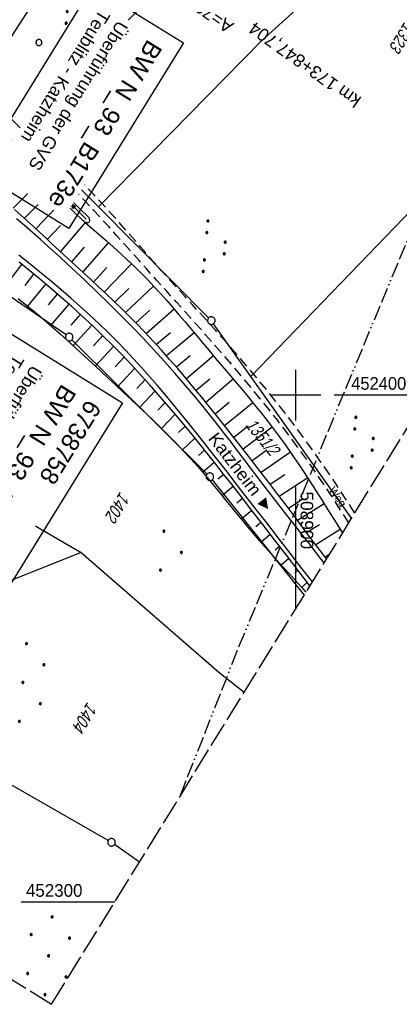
# Model space of a CAD drawing. Extents: x 508608 to 509338, y 452280 to 453218.
# Tile 8 of 29: x 508845 to 508921, y 452280 to 452474. Entities that reach past the tile are written whole.
import ezdxf
from ezdxf.enums import TextEntityAlignment as Align

# ---------------------------------------------------------------- set-up
doc = ezdxf.new("R2010")
doc.units = 0
doc.header["$LTSCALE"] = 10
doc.header["$MEASUREMENT"] = 0
for name, pattern in [('ACAD_ISO13W100', [36, 12, -3, 12, -3, 0, -3, 0, -3]), ('AUSGEZOGEN', [0]), ('LT00', [0]), ('LT11', [0.3, 0.2, -0.1]), ('LT14', [0.6, 0.5, -0.1])]:
    doc.linetypes.add(name, pattern=pattern)
doc.layers.get('0').update_dxf_attribs({"linetype": 'LT00'})
for name, color, linetype in [('--EK_BW_TEXT_B', 20, 'LT00'), ('--EK_FBR', 250, 'LT00'), ('--EL_DFK_AB_L', 21, 'LT00'), ('-EL-93-1', 250, 'LT00'), ('BW_TEXT_B', 20, 'AUSGEZOGEN'), ('DFK_AB_L', 21, 'LT00'), ('DFK_FLUR_NR', 250, 'LT00'), ('DFK_GZPKT', 250, 'LT00'), ('DFK_KATASTER', 250, 'LT00'), ('DFK_NUTZUNG', 250, 'LT00'), ('DFK_VERMPKT', 252, 'LT00'), ('FELDWEG_TEXT', 250, 'Continuous'), ('GASLTG', 250, 'ACAD_ISO13W100'), ('ORTSRICHTUNG', 7, 'Continuous'), ('PFEIL', 140, 'AUSGEZOGEN'), ('V119_AFBR_BAB', 250, 'LT00'), ('V119_BOESCH', 250, 'LT00'), ('V119_BOSCHUNG', 250, 'LT00'), ('V119_FELDWEG', 250, 'LT11'), ('V119_GRABEN', 250, 'LT00'), ('V119_RASTER', 250, 'LT00'), ('V120_BOESCH', 250, 'LT00'), ('V120_BOSCHUNG', 250, 'LT00')]:
    doc.layers.add(name, color=color, linetype=linetype)
doc.layers.add('-BLATT_119-RAND', color=7, linetype='LT14', plot=False)
doc.styles.add('Arial', font='ARIAL.TTF')
doc.styles.add('Beschrift', font='ARIAL.TTF')
doc.styles.get("Standard").update_dxf_attribs({"font": 'ARIAL.TTF'})

# ---------------------------------------------------------------- blocks, each defined once
blk = doc.blocks.new('SYMB7010')
at = {"color": 0, "linetype": 'ByBlock'}
for points in [[(-0.031408, 0.499213), (-0.093728, 0.49134), (-0.15457, 0.475719), (-0.212975, 0.452595), (-0.268021, 0.422333), (-0.31884, 0.385411), (-0.36463, 0.342411), (-0.40467, 0.29401), (-0.438329, 0.240973), (-0.465074, 0.184136), (-0.484486, 0.124395), (-0.496256, 0.062692), (-0.5002, 0)], [(-0.5002, 0), (-0.496256, -0.062692), (-0.484486, -0.124395), (-0.465075, -0.184136), (-0.438329, -0.240973), (-0.404671, -0.29401), (-0.36463, -0.342411), (-0.31884, -0.385411), (-0.268021, -0.422333), (-0.212975, -0.452595), (-0.154571, -0.475719), (-0.093728, -0.49134), (-0.031408, -0.499213), (0.031408, -0.499213)], [(0.5002, 0), (0.496256, 0.062692), (0.484485, 0.124395), (0.465074, 0.184136), (0.438329, 0.240973), (0.40467, 0.29401), (0.36463, 0.342411), (0.31884, 0.385411), (0.268021, 0.422333), (0.212975, 0.452595), (0.15457, 0.475719), (0.093728, 0.49134), (0.031408, 0.499213), (-0.031408, 0.499213)], [(0.031408, -0.499213), (0.093728, -0.491341), (0.15457, -0.475719), (0.212975, -0.452595), (0.268021, -0.422333), (0.31884, -0.385411), (0.36463, -0.342411), (0.404671, -0.294011), (0.438329, -0.240974), (0.465075, -0.184136), (0.484486, -0.124395), (0.496256, -0.062692), (0.500201, 0)]]:
    blk.add_lwpolyline(points, dxfattribs=at)
blk = doc.blocks.new('SYMB7111')
at = {"color": 0, "linetype": 'ByBlock'}
for p, q in [((-0.13, 0.202919), (-0.13, 0.177081)), ((-0.125, 0.172895), (-0.125, 0.207105)), ((-0.12, 0.209164), (-0.12, 0.170836)), ((-0.115, 0.170204), (-0.115, 0.209796)), ((-0.11, 0.209164), (-0.11, 0.170836)), ((-0.105, 0.172895), (-0.105, 0.207105)), ((-0.1, 0.202919), (-0.1, 0.177081)), ((0.1, 0.202919), (0.1, 0.177081)), ((0.105, 0.172895), (0.105, 0.207105)), ((0.11, 0.209164), (0.11, 0.170836)), ((0.115, 0.170204), (0.115, 0.209796)), ((0.12, 0.209164), (0.12, 0.170836)), ((0.125, 0.172895), (0.125, 0.207105)), ((0.13, 0.202919), (0.13, 0.177081)), ((-0.095, 0.189874), (-0.095, 0.190146)), ((0.135, 0.189874), (0.135, 0.190146)), ((-0.515, -0.177081), (-0.515, -0.202919)), ((-0.51, -0.207105), (-0.51, -0.172895)), ((-0.505, -0.170836), (-0.505, -0.209164)), ((-0.5, -0.209796), (-0.5, -0.170204)), ((-0.495, -0.170836), (-0.495, -0.209164)), ((-0.49, -0.207105), (-0.49, -0.172895)), ((-0.485, -0.177081), (-0.485, -0.202919)), ((-0.48, -0.190126), (-0.48, -0.189854)), ((-0.285, -0.177081), (-0.285, -0.202919)), ((-0.28, -0.207105), (-0.28, -0.172895)), ((-0.275, -0.170836), (-0.275, -0.209164)), ((-0.27, -0.209796), (-0.27, -0.170204)), ((-0.265, -0.170836), (-0.265, -0.209164)), ((-0.26, -0.207105), (-0.26, -0.172895)), ((-0.255, -0.177081), (-0.255, -0.202919)), ((-0.25, -0.190126), (-0.25, -0.189854)), ((0.255, -0.177081), (0.255, -0.202919)), ((0.26, -0.207105), (0.26, -0.172895)), ((0.265, -0.170836), (0.265, -0.209164)), ((0.27, -0.209796), (0.27, -0.170204)), ((0.275, -0.170836), (0.275, -0.209164)), ((0.28, -0.207105), (0.28, -0.172895)), ((0.285, -0.177081), (0.285, -0.202919)), ((0.29, -0.190126), (0.29, -0.189854)), ((0.485, -0.177081), (0.485, -0.202919)), ((0.49, -0.207105), (0.49, -0.172895)), ((0.495, -0.170836), (0.495, -0.209164)), ((0.5, -0.209796), (0.5, -0.170204)), ((0.505, -0.170836), (0.505, -0.209164)), ((0.51, -0.207105), (0.51, -0.172895)), ((0.515, -0.177081), (0.515, -0.202919)), ((0.52, -0.190126), (0.52, -0.189854))]:
    blk.add_line(p, q, dxfattribs=at)
for points in [[(-0.095, 0.19), (-0.096981, 0.198678), (-0.10253, 0.205637), (-0.11055, 0.209499), (-0.11945, 0.209499), (-0.12747, 0.205637), (-0.133019, 0.198678), (-0.135, 0.19), (-0.133019, 0.181322), (-0.12747, 0.174363), (-0.11945, 0.170501), (-0.11055, 0.170501), (-0.10253, 0.174363), (-0.096981, 0.181322), (-0.095, 0.19)], [(0.135, 0.19), (0.133019, 0.198678), (0.12747, 0.205637), (0.11945, 0.209499), (0.11055, 0.209499), (0.10253, 0.205637), (0.096981, 0.198678), (0.095, 0.19), (0.096981, 0.181322), (0.10253, 0.174363), (0.11055, 0.170501), (0.11945, 0.170501), (0.12747, 0.174363), (0.133019, 0.181322), (0.135, 0.19)], [(-0.48, -0.19), (-0.481981, -0.181322), (-0.48753, -0.174363), (-0.49555, -0.170501), (-0.50445, -0.170501), (-0.51247, -0.174363), (-0.518019, -0.181322), (-0.52, -0.19), (-0.518019, -0.198678), (-0.51247, -0.205637), (-0.50445, -0.209499), (-0.49555, -0.209499), (-0.48753, -0.205637), (-0.481981, -0.198678), (-0.48, -0.19)], [(-0.25, -0.19), (-0.251981, -0.181322), (-0.25753, -0.174363), (-0.26555, -0.170501), (-0.27445, -0.170501), (-0.28247, -0.174363), (-0.288019, -0.181322), (-0.29, -0.19), (-0.288019, -0.198678), (-0.28247, -0.205637), (-0.27445, -0.209499), (-0.26555, -0.209499), (-0.25753, -0.205637), (-0.251981, -0.198678), (-0.25, -0.19)], [(0.29, -0.19), (0.288019, -0.181322), (0.28247, -0.174363), (0.27445, -0.170501), (0.26555, -0.170501), (0.25753, -0.174363), (0.251981, -0.181322), (0.25, -0.19), (0.251981, -0.198678), (0.25753, -0.205637), (0.26555, -0.209499), (0.27445, -0.209499), (0.28247, -0.205637), (0.288019, -0.198678), (0.29, -0.19)], [(0.52, -0.19), (0.518019, -0.181322), (0.51247, -0.174363), (0.50445, -0.170501), (0.49555, -0.170501), (0.48753, -0.174363), (0.481981, -0.181322), (0.48, -0.19), (0.481981, -0.198678), (0.48753, -0.205637), (0.49555, -0.209499), (0.50445, -0.209499), (0.51247, -0.205637), (0.518019, -0.198678), (0.52, -0.19)]]:
    blk.add_lwpolyline(points, dxfattribs=at)
blk = doc.blocks.new('Ackerland7')
at = {"layer": 'DFK_NUTZUNG', "color": 0, "linetype": 'ByBlock'}
for p, q in [((-4, 3.93), (-4, 3.67)), ((-3.95, 3.63), (-3.95, 3.97)), ((-3.9, 3.99), (-3.9, 3.61)), ((-3.85, 3.6), (-3.85, 4)), ((-3.8, 3.99), (-3.8, 3.61)), ((-3.75, 3.63), (-3.75, 3.97)), ((-3.7, 3.93), (-3.7, 3.67)), ((3.7, 3.93), (3.7, 3.67)), ((3.75, 3.63), (3.75, 3.97)), ((3.8, 3.99), (3.8, 3.61)), ((3.85, 3.6), (3.85, 4)), ((3.9, 3.99), (3.9, 3.61)), ((3.95, 3.63), (3.95, 3.97)), ((4, 3.93), (4, 3.67)), ((-3.65, 3.8), (-3.65, 3.8)), ((4.05, 3.8), (4.05, 3.8)), ((-7.85, 0.13), (-7.85, -0.13)), ((-7.8, -0.17), (-7.8, 0.17)), ((-7.75, 0.19), (-7.75, -0.19)), ((-7.7, -0.2), (-7.7, 0.2)), ((-7.65, 0.19), (-7.65, -0.19)), ((-7.6, -0.17), (-7.6, 0.17)), ((-7.55, 0.13), (-7.55, -0.13)), ((-7.5, 0), (-7.5, 0)), ((-0.15, 0.13), (-0.15, -0.13)), ((-0.1, -0.17), (-0.1, 0.17)), ((-0.05, 0.19), (-0.05, -0.19)), ((0, -0.2), (0, 0.2)), ((0.05, 0.19), (0.05, -0.19)), ((0.1, -0.17), (0.1, 0.17)), ((0.15, 0.13), (0.15, -0.13)), ((0.2, 0), (0.2, 0)), ((7.55, 0.13), (7.55, -0.13)), ((7.6, -0.17), (7.6, 0.17)), ((7.65, 0.19), (7.65, -0.19)), ((7.7, -0.2), (7.7, 0.2)), ((7.75, 0.19), (7.75, -0.19)), ((7.8, -0.17), (7.8, 0.17)), ((7.85, 0.13), (7.85, -0.13)), ((7.9, 0), (7.9, 0)), ((-4, -3.67), (-4, -3.93)), ((-3.95, -3.97), (-3.95, -3.63)), ((-3.9, -3.61), (-3.9, -3.99)), ((-3.85, -4), (-3.85, -3.6)), ((-3.8, -3.61), (-3.8, -3.99)), ((-3.75, -3.97), (-3.75, -3.63)), ((-3.7, -3.67), (-3.7, -3.93)), ((-3.65, -3.8), (-3.65, -3.8)), ((3.7, -3.67), (3.7, -3.93)), ((3.75, -3.97), (3.75, -3.63)), ((3.8, -3.61), (3.8, -3.99)), ((3.85, -4), (3.85, -3.6)), ((3.9, -3.61), (3.9, -3.99)), ((3.95, -3.97), (3.95, -3.63)), ((4, -3.67), (4, -3.93)), ((4.05, -3.8), (4.05, -3.8))]:
    blk.add_line(p, q, dxfattribs=at)
for points in [[(-3.65, 3.8), (-3.67, 3.89), (-3.73, 3.96), (-3.81, 3.99), (-3.89, 3.99), (-3.97, 3.96), (-4.03, 3.89), (-4.05, 3.8), (-4.03, 3.71), (-3.97, 3.64), (-3.89, 3.6), (-3.81, 3.6), (-3.73, 3.64), (-3.67, 3.71), (-3.65, 3.8)], [(4.05, 3.8), (4.03, 3.89), (3.97, 3.96), (3.89, 3.99), (3.81, 3.99), (3.73, 3.96), (3.67, 3.89), (3.65, 3.8), (3.67, 3.71), (3.73, 3.64), (3.81, 3.61), (3.89, 3.61), (3.97, 3.64), (4.03, 3.71), (4.05, 3.8)], [(-7.5, 0), (-7.52, 0.09), (-7.58, 0.16), (-7.66, 0.19), (-7.74, 0.19), (-7.82, 0.16), (-7.88, 0.09), (-7.9, 0)], [(0.2, 0), (0.18, 0.09), (0.12, 0.16), (0.04, 0.19), (-0.04, 0.19), (-0.12, 0.16), (-0.18, 0.09), (-0.2, 0)], [(-0.2, 0), (-0.18, -0.09), (-0.12, -0.16), (-0.04, -0.19), (0.04, -0.19), (0.12, -0.16), (0.18, -0.09), (0.2, 0)], [(7.9, 0), (7.88, 0.09), (7.82, 0.16), (7.74, 0.19), (7.66, 0.19), (7.58, 0.16), (7.52, 0.09), (7.5, 0)], [(7.5, 0), (7.52, -0.09), (7.58, -0.16), (7.66, -0.19), (7.74, -0.19), (7.82, -0.16), (7.88, -0.09), (7.9, 0)], [(-7.9, 0), (-7.88, -0.09), (-7.82, -0.16), (-7.74, -0.19), (-7.66, -0.19), (-7.58, -0.16), (-7.52, -0.09), (-7.5, 0)], [(-3.65, -3.8), (-3.67, -3.71), (-3.73, -3.64), (-3.81, -3.61), (-3.89, -3.61), (-3.97, -3.64), (-4.03, -3.71), (-4.05, -3.8), (-4.03, -3.89), (-3.97, -3.96), (-3.89, -3.99), (-3.81, -3.99), (-3.73, -3.96), (-3.67, -3.89), (-3.65, -3.8)], [(4.05, -3.8), (4.03, -3.71), (3.97, -3.64), (3.89, -3.61), (3.81, -3.61), (3.73, -3.64), (3.67, -3.71), (3.65, -3.8), (3.67, -3.89), (3.73, -3.96), (3.81, -3.99), (3.89, -3.99), (3.97, -3.96), (4.03, -3.89), (4.05, -3.8)]]:
    blk.add_lwpolyline(points, dxfattribs=at)
blk = doc.blocks.new('Ackerland3')
at = {"layer": 'DFK_NUTZUNG', "color": 0, "linetype": 'ByBlock'}
for p, q in [((-0.15, 2.66), (-0.15, 2.4)), ((-0.1, 2.36), (-0.1, 2.7)), ((-0.05, 2.72), (-0.05, 2.34)), ((0, 2.33), (0, 2.73)), ((0.05, 2.72), (0.05, 2.34)), ((0.1, 2.36), (0.1, 2.7)), ((0.15, 2.66), (0.15, 2.4)), ((0.2, 2.53), (0.2, 2.53)), ((-4, -1.14), (-4, -1.4)), ((-3.95, -1.44), (-3.95, -1.1)), ((-3.9, -1.07), (-3.9, -1.46)), ((-3.85, -1.46), (-3.85, -1.07)), ((-3.8, -1.07), (-3.8, -1.46)), ((-3.75, -1.44), (-3.75, -1.1)), ((-3.7, -1.14), (-3.7, -1.4)), ((-3.65, -1.27), (-3.65, -1.26)), ((3.7, -1.14), (3.7, -1.4)), ((3.75, -1.44), (3.75, -1.1)), ((3.8, -1.07), (3.8, -1.46)), ((3.85, -1.46), (3.85, -1.07)), ((3.9, -1.07), (3.9, -1.46)), ((3.95, -1.44), (3.95, -1.1)), ((4, -1.14), (4, -1.4)), ((4.05, -1.27), (4.05, -1.26))]:
    blk.add_line(p, q, dxfattribs=at)
for points in [[(0.2, 2.53), (0.18, 2.62), (0.12, 2.69), (0.04, 2.73), (-0.04, 2.73), (-0.12, 2.69), (-0.18, 2.62), (-0.2, 2.53), (-0.18, 2.45), (-0.12, 2.38), (-0.04, 2.34), (0.04, 2.34), (0.12, 2.38), (0.18, 2.45), (0.2, 2.53)], [(-3.65, -1.27), (-3.67, -1.18), (-3.73, -1.11), (-3.81, -1.07), (-3.89, -1.07), (-3.97, -1.11), (-4.03, -1.18), (-4.05, -1.27)], [(-4.05, -1.27), (-4.03, -1.35), (-3.97, -1.42), (-3.89, -1.46), (-3.81, -1.46), (-3.73, -1.42), (-3.67, -1.35), (-3.65, -1.27)], [(4.05, -1.27), (4.03, -1.18), (3.97, -1.11), (3.89, -1.07), (3.81, -1.07), (3.73, -1.11), (3.67, -1.18), (3.65, -1.27)], [(3.65, -1.27), (3.67, -1.35), (3.73, -1.42), (3.81, -1.46), (3.89, -1.46), (3.97, -1.42), (4.03, -1.35), (4.05, -1.27)]]:
    blk.add_lwpolyline(points, dxfattribs=at)
blk = doc.blocks.new('SYMB0011')
at = {"color": 0, "linetype": 'ByBlock'}
for p, q in [((0.5, 0), (-0.5, 0)), ((0, 0.5), (0, -0.5))]:
    blk.add_line(p, q, dxfattribs=at)
blk = doc.blocks.new('Pfreil3')
at = {"layer": 'PFEIL'}
blk.add_hatch(color=256, dxfattribs=at).paths.add_polyline_path([(-1.55, 0.27), (-1.55, -0.27), (0, 0)])
for p, q in [((-1.55, 0), (-4.83, 0)), ((-1.55, -0.27), (-1.55, 0.27)), ((-1.55, 0.27), (0, 0)), ((0, 0), (-1.55, -0.27))]:
    blk.add_line(p, q, dxfattribs=at)

msp = doc.modelspace()

# ---------------------------------------------------------------- linework, layer by layer
at = {"layer": '--EK_FBR'}
for points in [[(508905.64, 452366.89), (508904.55, 452368.29), (508902.99, 452370.29), (508901.42, 452372.3), (508899.85, 452374.3), (508898.28, 452376.31), (508896.71, 452378.31), (508895.15, 452380.32), (508893.6, 452382.34), (508892.34, 452383.99), (508891.08, 452385.64), (508889.83, 452387.3), (508888.57, 452388.95), (508887.32, 452390.61), (508886.05, 452392.25), (508884.78, 452393.9), (508883.5, 452395.53), (508882.2, 452397.15), (508880.23, 452399.56), (508878.22, 452401.94), (508876.18, 452404.29), (508874.1, 452406.62), (508872, 452408.92), (508869.87, 452411.19), (508867.71, 452413.44), (508865.41, 452415.78), (508863.08, 452418.09), (508860.73, 452420.38), (508858.36, 452422.65), (508855.96, 452424.89), (508853.55, 452427.12), (508851.12, 452429.32), (508849.58, 452430.71), (508848.03, 452432.08), (508846.47, 452433.44), (508844.89, 452434.79)], [(508903.32, 452363.13), (508901.27, 452365.8), (508898.95, 452368.79), (508896.63, 452371.77), (508894.31, 452374.76), (508891.98, 452377.74), (508889.66, 452380.73), (508888.1, 452382.74), (508886.54, 452384.75), (508884.97, 452386.75), (508883.41, 452388.76), (508881.83, 452390.76), (508880.25, 452392.75), (508878.65, 452394.73), (508877.17, 452396.55), (508875.69, 452398.36), (508874.18, 452400.15), (508872.66, 452401.93), (508871.12, 452403.69), (508869.57, 452405.44), (508867.99, 452407.16), (508866.38, 452408.87), (508864.76, 452410.55), (508862.98, 452412.32), (508861.17, 452414.06), (508859.34, 452415.78), (508857.48, 452417.47), (508855.6, 452419.13), (508853.69, 452420.77), (508851.77, 452422.39), (508849.84, 452424), (508847.88, 452425.58), (508845.32, 452427.62)]]:
    msp.add_lwpolyline(points, dxfattribs=at)
at = {"layer": '--EL_DFK_AB_L'}
msp.add_line((508887.69, 452538.32), (508837.84, 452461.53), dxfattribs=at)
at = {"layer": '-BLATT_119-RAND'}
msp.add_lwpolyline([(509093.92, 453217.53), (508607.66, 452430.65), (508851.81, 452279.78), (509338.07, 453066.66), (509093.92, 453217.53)], dxfattribs=at)
at = {"layer": 'DFK_AB_L'}
msp.add_line((508887.69, 452538.32), (508837.84, 452461.53), dxfattribs=at)
at = {"layer": 'DFK_KATASTER'}
for p, q in [((508893.25, 452469.91), (508923.12, 452496.8)), ((508887.05, 452493.77), (508857.91, 452465.13)), ((508861.08, 452437.11), (508893.25, 452469.91)), ((508857.91, 452465.13), (508845.64, 452452.64)), ((508845.64, 452452.64), (508837.96, 452460.37)), ((508861.08, 452437.11), (508845.64, 452452.64)), ((508891.18, 452403.69), (508926.36, 452440.18)), ((508882.83, 452415.22), (508861.08, 452437.11)), ((508854.66, 452411.86), (508826.71, 452431.05)), ((508891.18, 452403.69), (508883.79, 452414.08)), ((508855.81, 452410.91), (508882.54, 452384.41)), ((508911.08, 452375.69), (508891.18, 452403.69)), ((508823.52, 452388.69), (508857.62, 452368.91)), ((508883.54, 452383.29), (508901.71, 452360.54)), ((508883.54, 452383.29), (508901.71, 452360.54)), ((508857.62, 452368.91), (508837.46, 452360.9)), ((508857.62, 452368.91), (508884.83, 452345.34)), ((508884.83, 452345.34), (508889.87, 452341.36)), ((508884.83, 452345.34), (508889.87, 452341.36)), ((508862.99, 452312.12), (508842.88, 452323.62)), ((508869.15, 452307.84), (508864.25, 452311.31))]:
    msp.add_line(p, q, dxfattribs=at)
at = {"layer": 'GASLTG', "ltscale": 0.025, "flags": 128}
msp.add_lwpolyline([(509226.79, 453135.43), (509237.82, 453121.89), (509240.24, 453119.27), (509241.22, 453115.74), (509239.95, 453112.7), (509210.11, 453054.13), (509188.06, 453010.87), (509170.98, 452976.53), (509152.69, 452940.89), (509135.88, 452907.72), (509116.92, 452864.45), (509106.4, 452843.36), (509102.71, 452835.21), (509092.6, 452810.94), (509087.26, 452801.17), (509068.23, 452761.71), (509055.97, 452732.48), (509035.03, 452684.33), (509019.67, 452648.58), (509006.01, 452617.99), (508993.89, 452590.51), (508979.72, 452560.34), (508968.55, 452534.82), (508961.63, 452518.91), (508951.17, 452494.56), (508923.79, 452434.72), (508907.28, 452394.98), (508899.54, 452376.18), (508889.01, 452350.91), (508877.03, 452320.58)], dxfattribs=at)
at = {"layer": 'V119_AFBR_BAB'}
for points in [[(508905.64, 452366.89), (508904.55, 452368.29), (508902.99, 452370.29), (508901.42, 452372.3), (508899.85, 452374.3), (508898.28, 452376.31), (508896.71, 452378.31), (508895.15, 452380.32), (508893.6, 452382.34), (508892.34, 452383.99), (508891.08, 452385.64), (508889.83, 452387.3), (508888.57, 452388.95), (508887.32, 452390.61), (508886.05, 452392.25), (508884.78, 452393.9), (508883.5, 452395.53), (508882.2, 452397.15), (508880.23, 452399.56), (508878.22, 452401.94), (508876.18, 452404.29), (508874.1, 452406.62), (508872, 452408.92), (508869.87, 452411.19), (508867.71, 452413.44), (508865.41, 452415.78), (508863.08, 452418.09), (508860.73, 452420.38), (508858.36, 452422.65), (508855.96, 452424.89), (508853.55, 452427.12), (508851.12, 452429.32), (508849.58, 452430.71), (508848.03, 452432.08), (508846.47, 452433.44), (508844.89, 452434.79)], [(508903.32, 452363.13), (508901.27, 452365.8), (508898.95, 452368.79), (508896.63, 452371.77), (508894.31, 452374.76), (508891.98, 452377.74), (508889.66, 452380.73), (508888.1, 452382.74), (508886.54, 452384.75), (508884.97, 452386.75), (508883.41, 452388.76), (508881.83, 452390.76), (508880.25, 452392.75), (508878.65, 452394.73), (508877.17, 452396.55), (508875.69, 452398.36), (508874.18, 452400.15), (508872.66, 452401.93), (508871.12, 452403.69), (508869.57, 452405.44), (508867.99, 452407.16), (508866.38, 452408.87), (508864.76, 452410.55), (508862.98, 452412.32), (508861.17, 452414.06), (508859.34, 452415.78), (508857.48, 452417.47), (508855.6, 452419.13), (508853.69, 452420.77), (508851.77, 452422.39), (508849.84, 452424), (508847.88, 452425.58), (508845.32, 452427.62)]]:
    msp.add_lwpolyline(points, dxfattribs=at)
at = {"layer": 'V119_BOESCH'}
for points in [[(508906.13, 452367.69), (508905.32, 452368.76), (508903.51, 452371.13), (508901.72, 452373.5), (508899.92, 452375.87), (508898.12, 452378.24), (508896.32, 452380.61), (508894.52, 452382.98), (508892.62, 452385.46), (508890.7, 452387.93), (508888.78, 452390.39), (508886.85, 452392.85), (508884.9, 452395.3), (508882.94, 452397.74), (508881.4, 452399.62), (508879.85, 452401.5), (508878.29, 452403.36), (508876.71, 452405.21), (508875.12, 452407.04), (508873.5, 452408.86), (508871.87, 452410.65), (508870.21, 452412.42), (508868.53, 452414.17), (508867.06, 452415.64), (508865.59, 452417.1), (508864.09, 452418.54), (508862.58, 452419.96), (508861.07, 452421.38), (508859.54, 452422.79), (508858.01, 452424.2), (508856.47, 452425.61), (508854.93, 452427.01), (508853.39, 452428.43), (508851.86, 452429.85), (508850.64, 452430.99), (508849.42, 452432.13), (508848.2, 452433.26), (508846.98, 452434.39), (508845.74, 452435.51), (508844.5, 452436.61)], [(508858.36, 452434.12), (508859.79, 452432.89), (508861.21, 452431.66), (508862.63, 452430.42), (508864.04, 452429.18), (508865.43, 452427.92), (508866.81, 452426.64), (508868.17, 452425.35), (508869.51, 452424.03), (508870.8, 452422.71), (508872.07, 452421.37), (508873.31, 452420.01), (508874.55, 452418.64), (508875.76, 452417.25), (508876.97, 452415.85), (508878.17, 452414.44), (508879.36, 452413.02), (508880.55, 452411.6), (508881.74, 452410.18), (508882.93, 452408.76), (508884.21, 452407.24), (508885.5, 452405.72), (508886.79, 452404.2), (508888.08, 452402.68), (508889.36, 452401.16), (508890.63, 452399.63), (508891.89, 452398.09), (508893.14, 452396.54), (508894.38, 452394.98), (508895.59, 452393.41), (508896.78, 452391.82), (508898.05, 452390.07), (508899.29, 452388.29), (508900.51, 452386.5), (508901.71, 452384.7), (508902.9, 452382.88), (508904.07, 452381.06), (508905.23, 452379.22), (508906.38, 452377.38), (508907.53, 452375.54), (508908.68, 452373.7), (508909.27, 452372.77)], [(508902.83, 452362.35), (508900.5, 452365.39), (508898.18, 452368.42), (508895.85, 452371.44), (508893.52, 452374.47), (508891.19, 452377.48), (508888.85, 452380.5), (508887.32, 452382.46), (508885.78, 452384.42), (508884.24, 452386.38), (508882.69, 452388.33), (508881.13, 452390.27), (508879.56, 452392.2), (508877.98, 452394.13), (508876.3, 452396.14), (508874.6, 452398.13), (508872.88, 452400.11), (508871.14, 452402.07), (508869.38, 452404.02), (508867.6, 452405.94), (508865.79, 452407.84), (508863.95, 452409.71), (508861.95, 452411.7), (508859.92, 452413.65), (508857.86, 452415.58), (508855.77, 452417.48), (508853.66, 452419.34), (508851.52, 452421.18), (508849.37, 452422.99), (508847.2, 452424.77), (508845.38, 452426.23)], [(508845.23, 452419.02), (508846.94, 452417.66), (508848.62, 452416.28), (508850.26, 452414.9), (508851.88, 452413.5), (508853.49, 452412.08), (508855.08, 452410.64), (508856.66, 452409.2), (508858.24, 452407.75), (508859.81, 452406.29), (508861.38, 452404.82), (508862.95, 452403.36), (508864.47, 452401.95), (508866, 452400.53), (508867.52, 452399.11), (508869.03, 452397.69), (508870.54, 452396.26), (508872.04, 452394.83), (508873.53, 452393.38), (508875, 452391.91), (508876.45, 452390.43), (508877.88, 452388.93), (508879.29, 452387.41), (508880.68, 452385.87), (508881.8, 452384.57), (508882.91, 452383.26), (508884, 452381.94), (508885.09, 452380.62), (508886.17, 452379.28), (508887.25, 452377.95), (508888.33, 452376.61), (508889.42, 452375.29), (508890.52, 452373.97), (508891.63, 452372.66), (508892.79, 452371.31), (508893.97, 452369.98), (508895.17, 452368.66), (508896.36, 452367.34), (508897.57, 452366.03), (508898.77, 452364.71), (508899.97, 452363.4), (508901.16, 452362.08), (508902.05, 452361.08)]]:
    msp.add_lwpolyline(points, dxfattribs=at)
at = {"layer": 'V119_BOSCHUNG'}
for p, q in [((508849.73, 452442.47), (508844.19, 452436.88)), ((508849.15, 452437.62), (508846.46, 452434.87)), ((508853.99, 452438.31), (508848.68, 452432.82)), ((508858.46, 452434.03), (508853.54, 452428.3)), ((508853.58, 452433.45), (508850.95, 452430.71)), ((508863.03, 452430.07), (508857.93, 452424.27)), ((508858.24, 452429.17), (508855.74, 452426.28)), ((508867.58, 452425.91), (508862.21, 452420.31)), ((508842.46, 452421.16), (508845.95, 452425.77)), ((508862.7, 452425.16), (508860.08, 452422.29)), ((508846.56, 452421.61), (508848.32, 452423.86)), ((508847.11, 452417.52), (508850.67, 452421.91)), ((508867.06, 452421.03), (508864.31, 452418.32)), ((508871.94, 452421.51), (508866.4, 452416.3)), ((508851.18, 452417.78), (508852.98, 452419.93)), ((508851.63, 452413.72), (508855.27, 452417.92)), ((508871.24, 452416.73), (508868.46, 452414.23)), ((508876.04, 452416.93), (508870.51, 452412.11)), ((508855.69, 452413.82), (508857.53, 452415.88)), ((508856.04, 452409.77), (508859.75, 452413.81)), ((508860.08, 452409.73), (508861.92, 452411.73)), ((508875.27, 452412.28), (508872.52, 452409.95)), ((508879.96, 452412.3), (508874.51, 452407.73)), ((508860.44, 452405.7), (508864.05, 452409.61)), ((508864.39, 452405.56), (508866.15, 452407.46)), ((508879.19, 452407.74), (508876.49, 452405.47)), ((508883.81, 452407.71), (508878.44, 452403.18)), ((508864.83, 452401.61), (508868.22, 452405.28)), ((508868.64, 452401.32), (508870.26, 452403.05)), ((508883.06, 452403.15), (508880.37, 452400.87)), ((508887.69, 452403.14), (508882.27, 452398.56)), ((508869.2, 452397.53), (508872.27, 452400.8)), ((508872.81, 452397), (508874.27, 452398.52)), ((508886.89, 452398.53), (508884.14, 452396.25)), ((508891.57, 452398.49), (508885.99, 452393.93)), ((508873.49, 452393.41), (508876.24, 452396.2)), ((508876.89, 452392.59), (508878.19, 452393.87)), ((508890.65, 452393.86), (508887.82, 452391.61)), ((508895.37, 452393.69), (508889.63, 452389.31)), ((508877.65, 452389.18), (508880.12, 452391.52)), ((508880.85, 452388.08), (508882.03, 452389.15)), ((508894.32, 452389.11), (508891.42, 452387)), ((508899, 452388.71), (508893.21, 452384.69)), ((508881.62, 452384.78), (508883.92, 452386.78)), ((508884.67, 452383.45), (508885.8, 452384.4)), ((508897.86, 452384.27), (508895, 452382.35)), ((508902.4, 452383.65), (508896.79, 452379.99)), ((508885.43, 452380.2), (508887.66, 452382.03)), ((508888.41, 452378.76), (508889.5, 452379.65)), ((508901.32, 452379.36), (508898.59, 452377.62)), ((508905.66, 452378.54), (508900.4, 452375.24)), ((508889.21, 452375.54), (508891.34, 452377.29)), ((508892.15, 452374.08), (508893.16, 452374.93)), ((508904.73, 452374.42), (508902.21, 452372.85)), ((508893.12, 452370.94), (508894.99, 452372.57)), ((508908.84, 452373.45), (508904.03, 452370.45)), ((508895.97, 452369.44), (508896.81, 452370.2)), ((508897.16, 452366.47), (508898.64, 452367.82)), ((508906.66, 452368.54), (508905.86, 452368.04)), ((508899.83, 452364.84), (508900.47, 452365.43)), ((508901.2, 452362.04), (508902.31, 452363.03))]:
    msp.add_line(p, q, dxfattribs=at)
at = {"layer": 'V119_FELDWEG', "flags": 128}
for points in [[(508848.67, 452448.36), (508849.49, 452448.85), (508850.35, 452449.51)], [(508911.71, 452376.71), (508911.12, 452377.64), (508909.56, 452380.05), (508907.99, 452382.44), (508906.38, 452384.82), (508904.76, 452387.17), (508903.11, 452389.51), (508901.43, 452391.83), (508899.71, 452394.13), (508898.04, 452396.31), (508896.34, 452398.47), (508894.62, 452400.62), (508892.87, 452402.74), (508891.1, 452404.85), (508889.32, 452406.94), (508887.51, 452409.01), (508885.69, 452411.08), (508884.18, 452412.77), (508882.67, 452414.45), (508881.15, 452416.13), (508879.62, 452417.8), (508878.1, 452419.48), (508876.57, 452421.15), (508875.05, 452422.83), (508873.54, 452424.52), (508872.03, 452426.21), (508870.74, 452427.68), (508869.45, 452429.15), (508868.16, 452430.62), (508866.87, 452432.09), (508865.58, 452433.56), (508864.28, 452435.03), (508862.97, 452436.48), (508861.65, 452437.92), (508860.07, 452439.61), (508858.48, 452441.29), (508856.87, 452442.95), (508855.25, 452444.6), (508853.62, 452446.24), (508851.99, 452447.88), (508850.35, 452449.51)], [(508910.51, 452374.76), (508908.71, 452377.61), (508906.7, 452380.71), (508904.63, 452383.78), (508902.52, 452386.82), (508900.35, 452389.82), (508898.14, 452392.79), (508896.47, 452394.97), (508894.76, 452397.12), (508893.04, 452399.26), (508891.29, 452401.38), (508889.53, 452403.49), (508887.75, 452405.58), (508885.95, 452407.66), (508884.14, 452409.73), (508882.22, 452411.9), (508880.3, 452414.07), (508878.37, 452416.22), (508876.43, 452418.38), (508874.49, 452420.53), (508872.56, 452422.68), (508870.62, 452424.84), (508869.12, 452426.52), (508867.61, 452428.2), (508866.1, 452429.88), (508864.59, 452431.56), (508863.08, 452433.24), (508861.55, 452434.9), (508860.02, 452436.56), (508858.42, 452438.27), (508856.81, 452439.97), (508855.2, 452441.65), (508853.57, 452443.34), (508851.94, 452445.02), (508850.31, 452446.69), (508848.67, 452448.36)]]:
    msp.add_lwpolyline(points, dxfattribs=at)
at = {"layer": 'V119_GRABEN'}
for points in [[(508859.13, 452435.03), (508857.14, 452437.02), (508855.15, 452439.02), (508853.16, 452441.01), (508851.16, 452443.02), (508849.15, 452445.03), (508847.13, 452447.05), (508846.13, 452448.06), (508845.12, 452449.06), (508844.1, 452450.05), (508843.07, 452451.03), (508842.03, 452451.99), (508840.96, 452452.93), (508839.88, 452453.83), (508838.78, 452454.7), (508837.65, 452455.52), (508836.49, 452456.3), (508835.3, 452457.03), (508834.08, 452457.69), (508833.14, 452458.15), (508832.19, 452458.57), (508831.23, 452458.98), (508830.26, 452459.37), (508829.29, 452459.76)], [(508858.36, 452434.12), (508856.82, 452435.59), (508855.27, 452437.07), (508853.73, 452438.55), (508852.19, 452440.05), (508850.66, 452441.55), (508849.13, 452443.07), (508847.6, 452444.6), (508846.08, 452446.16), (508845.18, 452447.09)], [(508859.13, 452435.03), (508859.21, 452434.71), (508859.26, 452434.43), (508859.25, 452434.2), (508859.17, 452434.05), (508859.03, 452434), (508858.84, 452434.01), (508858.61, 452434.05), (508858.36, 452434.12)]]:
    msp.add_lwpolyline(points, dxfattribs=at)
at = {"layer": 'V119_RASTER'}
for p, q in [((508900, 452405), (508900, 452395)), ((508905, 452400), (508895, 452400)), ((508926.1, 452400), (508907.6, 452400)), ((508900, 452381.92), (508900, 452357.76)), ((508845.81, 452300), (508864.31, 452300))]:
    msp.add_line(p, q, dxfattribs=at)
at = {"layer": 'V120_BOESCH'}
msp.add_lwpolyline([(508884.44, 452381.41), (508885.09, 452380.62), (508886.17, 452379.28), (508886.51, 452378.87)], dxfattribs=at)
at = {"layer": 'V120_BOSCHUNG'}
msp.add_line((508885.43, 452380.2), (508886.08, 452380.73), dxfattribs=at)

# ---------------------------------------------------------------- block references
at = {"layer": 'DFK_GZPKT', "xscale": 1.500000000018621, "yscale": 1.5, "zscale": 1.5, "rotation": 264.7377099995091}
for p in [(508883.36, 452414.69), (508855.28, 452411.44), (508883.07, 452383.88), (508863.64, 452311.75)]:
    msp.add_blockref('SYMB7010', p, dxfattribs=at)
at = {"layer": 'DFK_NUTZUNG', "xscale": 9.999999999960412, "yscale": 10, "zscale": 10, "rotation": 264.7377000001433}
for p in [(508857.03, 452478.18), (508864.53, 452457.38), (508884.12, 452429.18), (508913.34, 452390.45)]:
    msp.add_blockref('SYMB7111', p, dxfattribs=at)
at = {"layer": 'DFK_NUTZUNG'}
for name, p, rotation in [('Ackerland3', (508874.91, 452369.18), 264.7376999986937), ('Ackerland7', (508846.14, 452343.28), 264.7376999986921), ('Ackerland7', (508851.21, 452289.35), 264.7376999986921)]:
    msp.add_blockref(name, p, dxfattribs=dict(at, rotation=rotation))
at = {"layer": 'DFK_VERMPKT', "xscale": 1.200000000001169, "yscale": 1.200000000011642, "zscale": 1.2, "rotation": 264.7377100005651}
msp.add_blockref('SYMB7010', (508849.3, 452469.56), dxfattribs=at)
at = {"layer": 'PFEIL', "rotation": 135.0102163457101}
msp.add_blockref('Pfreil3', (508855.23, 452438.1), dxfattribs=at)
at = {"layer": 'V119_FELDWEG', "xscale": 0.1, "yscale": 0.1, "zscale": 0.1, "rotation": 238.28581}
for p in [(508850.35, 452449.51), (508848.67, 452448.36), (508849.49, 452448.85), (508861.65, 452437.92), (508860.02, 452436.56), (508872.03, 452426.21), (508870.62, 452424.84), (508885.69, 452411.08), (508884.14, 452409.73), (508899.71, 452394.13), (508898.14, 452392.79)]:
    msp.add_blockref('SYMB0011', p, dxfattribs=at)

# ---------------------------------------------------------------- texts
at = {"layer": '-EL-93-1', "style": 'Arial'}
msp.add_text('A=701,600', height=2.5, rotation=144.4745, dxfattribs=at).set_placement((508887.97, 452473.25))
msp.add_text('km 173+847,704   ', height=2.5, rotation=144.4745, dxfattribs=at).set_placement((508888.84, 452474.47), align=Align.MIDDLE_RIGHT)
at = {"layer": 'DFK_FLUR_NR', "oblique": 13.754, "width": 0.75}
for s, rotation, p in [('1323', 238.2858, (508921.53, 452473.73)), ('1351/2', -50.5986, (508889.95, 452394.03)), ('1402', 238.2858, (508865.37, 452381.07)), ('1404', 238.2858, (508858.91, 452339.58))]:
    msp.add_text(s, height=2.5, rotation=rotation, dxfattribs=at).set_placement(p)
at = {"layer": 'FELDWEG_TEXT', "char_height": 1.5, "attachment_point": 7, "style": 'Beschrift'}
for insert, rotation in [((508849.84, 452446.99), 314.2241), ((508906.14, 452381.03), 304.3395)]:
    msp.add_mtext('Weg', dxfattribs=dict(at, insert=insert, rotation=rotation))
at = {"layer": 'ORTSRICHTUNG', "insert": (508888.36, 452383.83), "char_height": 2.5, "attachment_point": 8, "rotation": 307.5699, "style": 'Beschrift'}
msp.add_mtext('Katzheim ►', dxfattribs=at)
at = {"layer": 'V119_RASTER'}
for s, rotation, width, p in [(' 452400', -0.0002, 0.934, (508910.08, 452401.04)), (' 508900', -90.0002, 0.976, (508901, 452381.92)), (' 452300', -0.0002, 0.958, (508845.81, 452301))]:
    msp.add_text(s, height=2.5, rotation=rotation, dxfattribs=dict(at, width=width)).set_placement(p)

# ---------------------------------------------------------------- next in the draw order: texts
at = {"layer": '--EK_BW_TEXT_B', "insert": (508873.83, 452468.54), "char_height": 2, "width": 37.5546, "attachment_point": 1, "rotation": 238.2858, "style": 'Beschrift', "bg_fill": 3, "box_fill_scale": 1.5, "bg_fill_color": 256, "bg_fill_transparency": 0}
msp.add_mtext('{\\fArial|b0|i0|c238|p34;\\H1.7499x;BW N_93_B1\\fArial|b0|i0|c0|p34;73e\\fArial|b0|i0|c238|p34;\\W0.8;\\P\\H0.3714x;\\W1;\\P\\fArial|b0|i0|c0|p34;\\H1.924x;Überführung der GVS Teublitz - Katzheim}', dxfattribs=at)
at = {"layer": 'BW_TEXT_B', "insert": (508861.81, 452397.47), "char_height": 2, "width": 37.5546, "attachment_point": 1, "rotation": 238.2858, "style": 'Beschrift', "bg_fill": 3, "box_fill_scale": 1.5, "bg_fill_color": 256, "bg_fill_transparency": 0}
msp.add_mtext('{\\Funir_o|c0;\\H1.75x;6738758\\fArial|b0|i0|c238|p34;\\H0.5714x;\\P\\H1.75x;BW N_93_B1\\fArial|b0|i0|c0|p34;73e\\fArial|b0|i0|c238|p34;\\W0.8;\\P\\H0.3714x;\\W1;\\P\\fArial|b0|i0|c0|p34;\\H1.924x;Überführung der GVS Teublitz - Katzheim\\fArial|b0|i0|c238|p34;\\W0.9;\\P\\H0.1999x;\\W1;\\P\\pt8,20;\\H3.602x;K\\fArial|b0|i0|c0|p34;m^I^I\\fArial|b0|i0|c238|p34;1\\fArial|b0|i0|c0|p34;73.908\\fArial|b0|i0|c238|p34;\\PBw.Wi\\fArial|b0|i0|c0|p34;.^I^I100.00\\fArial|b0|i0|c238|p34; gon\\P\\pt20;\\fArial|b0|i0|c0|p34;L.W. li. ^I21.49 \\fArial|b0|i0|c238|p34;m\\Funir_o|c0;\\H1.944x;\\P\\fArial|b0|i0|c0|p34;\\H0.5145x;L.W. re. ^I21.50 m\\PBr. zw. d. Gel       8.99 m\\fArial|b0|i0|c238|p34;\\P\\fArial|b0|i0|c0|p34;L.H. li. ^I5.20 m\\PL.H.re. ^I4.58 m}', dxfattribs=at)

# ---------------------------------------------------------------- next in the draw order: linework, layer by layer
at = {"layer": '--EK_BW_TEXT_B'}
msp.add_lwpolyline([(508877.84, 452469.53), (508855.2, 452432.89), (508837.26, 452443.98), (508859.9, 452480.61)], close=True, dxfattribs=at)
at = {"layer": 'BW_TEXT_B'}
msp.add_lwpolyline([(508865.82, 452398.47), (508843.18, 452361.83), (508800.49, 452388.21), (508823.13, 452424.84)], close=True, dxfattribs=at)

doc.saveas('drawing.dxf')
